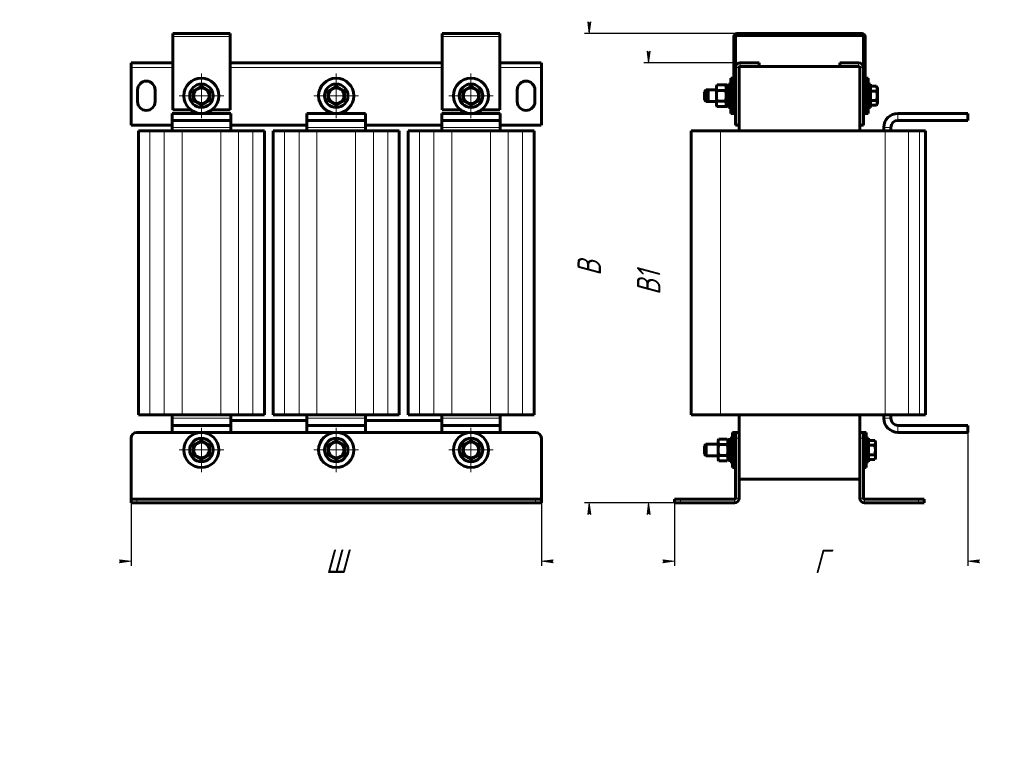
# Model space of a CAD drawing. Header units: millimetres. Extents: x 0 to 420, y 0 to 594.
# Tile 1 of 2: x 0 to 420, y 0 to 310. Entities that reach past the tile are written whole.
import ezdxf

# ---------------------------------------------------------------- set-up
doc = ezdxf.new("R2010")
doc.units = ezdxf.units.MM
for name, pattern in [('K5LT_AXLED', [19.5, 15, -1.5, 1.5, -1.5]), ('K5LT_BASIC', [0]), ('K5LT_THIN', [0])]:
    doc.linetypes.add(name, pattern=pattern)
doc.layers.add('Системный слой', color=7, linetype='Continuous')
doc.styles.add('KDIMTEXTSTYLE', font='GOST_AU.SHX', dxfattribs={"width": 0.96, "oblique": 15, "height": 5})
doc.dimstyles.new('KDIMSTYLE (0.50)', dxfattribs={"dimtxt": 5, "dimasz": 1, "dimexe": 2, "dimexo": 0, "dimgap": 1, "dimtad": 1, "dimlfac": 2, "dimtxsty": 'KDIMTEXTSTYLE', "dimsah": 1, "dimcen": 0, "dimdle": 1, "dimadec": 0, "dimazin": 0, "dimtfac": 0.667, "dimtmove": 0, "dimatfit": 3, "dimfxl": 1, "dimtvp": 1, "dimtolj": 1, "dimtzin": 0, "dimarcsym": 0})

# ---------------------------------------------------------------- blocks, each defined once
blk = doc.blocks.new('U0')
at = {"layer": 'Системный слой', "color": 150, "linetype": 'K5LT_BASIC', "lineweight": 60, "true_color": 0x0080ff}
for p, q in [((65.26, 271.34), (73.01, 271.34)), ((82.01, 271.34), (89.76, 271.34))]:
    blk.add_line(p, q, dxfattribs=at)
blk = doc.blocks.new('U1')
at = {"layer": 'Системный слой', "color": 150, "linetype": 'K5LT_BASIC', "lineweight": 60, "true_color": 0x0080ff}
for p, q in [((65.01, 133.84), (50.01, 133.84)), ((122.51, 133.84), (90.01, 133.84)), ((180.01, 133.84), (147.51, 133.84)), ((220.01, 133.84), (205.01, 133.84))]:
    blk.add_line(p, q, dxfattribs=at)
blk = doc.blocks.new('U2')
at = {"layer": 'Системный слой', "color": 150, "linetype": 'K5LT_BASIC', "lineweight": 60, "true_color": 0x0080ff}
for p, q in [((180.26, 271.34), (188.01, 271.34)), ((197.01, 271.34), (204.76, 271.34))]:
    blk.add_line(p, q, dxfattribs=at)
blk = doc.blocks.new('U3')
at = {"layer": 'Системный слой', "color": 150, "linetype": 'K5LT_BASIC', "lineweight": 60, "true_color": 0x0080ff}
for p, q in [((65.01, 264.84), (47.51, 264.84)), ((122.51, 264.84), (90.01, 264.84)), ((180.01, 264.84), (147.51, 264.84)), ((222.51, 264.84), (205.01, 264.84))]:
    blk.add_line(p, q, dxfattribs=at)
blk = doc.blocks.new('U4')
at = {"layer": 'Системный слой', "color": 150, "linetype": 'K5LT_BASIC', "lineweight": 60, "true_color": 0x0080ff}
for p, q in [((47.51, 291.34), (65.26, 291.34)), ((89.76, 291.34), (180.26, 291.34)), ((204.76, 291.34), (222.51, 291.34))]:
    blk.add_line(p, q, dxfattribs=at)
blk = doc.blocks.new('U5')
at = {"layer": 'Системный слой', "color": 7, "linetype": 'K5LT_THIN', "lineweight": 18}
for p, q in [((65.26, 289.34), (47.51, 289.34)), ((180.26, 289.34), (89.76, 289.34)), ((222.51, 289.34), (204.76, 289.34))]:
    blk.add_line(p, q, dxfattribs=at)
blk = doc.blocks.new('KDIMARROW_01')
at = {"layer": 'Системный слой'}
blk.add_hatch(color=0, dxfattribs=at).paths.add_polyline_path([(0, 0), (-5, 0.66), (-4.5, 0), (-5, -0.66)])
at = {"layer": 'Системный слой', "color": 0, "linetype": 'K5LT_THIN', "lineweight": 18}
for p, q in [((-4.5, 0), (-5, 0.66)), ((-5, 0.66), (0, 0)), ((0, 0), (-5, -0.66)), ((-5, -0.66), (-4.5, 0)), ((0, 0), (-1, 0))]:
    blk.add_line(p, q, dxfattribs=at)
blk = doc.blocks.new('U6')
at = {"layer": 'Системный слой', "color": 30, "linetype": 'K5LT_AXLED', "lineweight": 18, "true_color": 0xff8000}
for q in [(77.51, 135.84), (68.01, 126.34), (87.01, 126.34), (77.51, 116.84)]:
    blk.add_line((77.51, 126.34), q, dxfattribs=at)
blk = doc.blocks.new('U7')
at = {"layer": 'Системный слой', "color": 30, "linetype": 'K5LT_AXLED', "lineweight": 18, "true_color": 0xff8000}
for q in [(77.51, 286.84), (68.01, 277.34), (87.01, 277.34), (77.51, 267.84)]:
    blk.add_line((77.51, 277.34), q, dxfattribs=at)
blk = doc.blocks.new('U8')
at = {"layer": 'Системный слой', "color": 30, "linetype": 'K5LT_AXLED', "lineweight": 18, "true_color": 0xff8000}
for q in [(135.01, 135.84), (125.51, 126.34), (144.51, 126.34), (135.01, 116.84)]:
    blk.add_line((135.01, 126.34), q, dxfattribs=at)
blk = doc.blocks.new('U9')
at = {"layer": 'Системный слой', "color": 30, "linetype": 'K5LT_AXLED', "lineweight": 18, "true_color": 0xff8000}
for q in [(135.01, 286.84), (125.51, 277.34), (144.51, 277.34), (135.01, 267.84)]:
    blk.add_line((135.01, 277.34), q, dxfattribs=at)
blk = doc.blocks.new('U10')
at = {"layer": 'Системный слой', "color": 30, "linetype": 'K5LT_AXLED', "lineweight": 18, "true_color": 0xff8000}
for q in [(192.51, 135.84), (183.01, 126.34), (202.01, 126.34), (192.51, 116.84)]:
    blk.add_line((192.51, 126.34), q, dxfattribs=at)
blk = doc.blocks.new('U11')
at = {"layer": 'Системный слой', "color": 30, "linetype": 'K5LT_AXLED', "lineweight": 18, "true_color": 0xff8000}
for q in [(192.51, 286.84), (183.01, 277.34), (202.01, 277.34), (192.51, 267.84)]:
    blk.add_line((192.51, 277.34), q, dxfattribs=at)
blk = doc.blocks.new('U12')
at = {"layer": 'Системный слой', "color": 150, "linetype": 'K5LT_BASIC', "lineweight": 60, "true_color": 0x0080ff}
for p, q in [((303.37, 277.34), (303.37, 284.84)), ((303.37, 269.84), (303.37, 277.34))]:
    blk.add_line(p, q, dxfattribs=at)
blk = doc.blocks.new('U13')
at = {"layer": 'Системный слой', "color": 150, "linetype": 'K5LT_BASIC', "lineweight": 60, "true_color": 0x0080ff}
for p, q in [((361.12, 126.34), (361.12, 133.84)), ((361.12, 118.84), (361.12, 126.34))]:
    blk.add_line(p, q, dxfattribs=at)
blk = doc.blocks.new('U14')
at = {"layer": 'Системный слой', "color": 150, "linetype": 'K5LT_BASIC', "lineweight": 60, "true_color": 0x0080ff}
for p, q in [((362.87, 277.34), (362.87, 282.34)), ((362.87, 272.34), (362.87, 277.34))]:
    blk.add_line(p, q, dxfattribs=at)
blk = doc.blocks.new('U15')
at = {"layer": 'Системный слой', "color": 150, "linetype": 'K5LT_BASIC', "lineweight": 60, "true_color": 0x0080ff}
for p, q in [((361.87, 277.34), (361.87, 284.84)), ((361.87, 269.84), (361.87, 277.34))]:
    blk.add_line(p, q, dxfattribs=at)
blk = doc.blocks.new('U16')
at = {"layer": 'Системный слой', "color": 150, "linetype": 'K5LT_BASIC', "lineweight": 60, "true_color": 0x0080ff}
for p, q in [((292.87, 279.09), (292.87, 279.84)), ((292.87, 274.84), (292.87, 275.59))]:
    blk.add_line(p, q, dxfattribs=at)
blk = doc.blocks.new('U17')
at = {"layer": 'Системный слой', "color": 150, "linetype": 'K5LT_BASIC', "lineweight": 60, "true_color": 0x0080ff}
for p, q in [((362.12, 126.34), (362.12, 131.34)), ((362.12, 121.34), (362.12, 126.34))]:
    blk.add_line(p, q, dxfattribs=at)
blk = doc.blocks.new('U18')
at = {"layer": 'Системный слой', "color": 150, "linetype": 'K5LT_BASIC', "lineweight": 60, "true_color": 0x0080ff}
for p, q in [((303.12, 131.34), (303.12, 126.34)), ((303.12, 126.34), (303.12, 121.34))]:
    blk.add_line(p, q, dxfattribs=at)
blk = doc.blocks.new('U19')
at = {"layer": 'Системный слой', "color": 150, "linetype": 'K5LT_BASIC', "lineweight": 60, "true_color": 0x0080ff}
for p, q in [((304.12, 126.34), (304.12, 133.84)), ((304.12, 118.84), (304.12, 126.34))]:
    blk.add_line(p, q, dxfattribs=at)
blk = doc.blocks.new('U20')
at = {"layer": 'Системный слой', "color": 150, "linetype": 'K5LT_BASIC', "lineweight": 60, "true_color": 0x0080ff}
for p, q in [((301.91, 272.99), (302.02, 273.27)), ((302.02, 273.27), (302.09, 273.54)), ((301.77, 272.72), (301.91, 272.99))]:
    blk.add_line(p, q, dxfattribs=at)
blk = doc.blocks.new('U21')
at = {"layer": 'Системный слой', "color": 150, "linetype": 'K5LT_BASIC', "lineweight": 60, "true_color": 0x0080ff}
for p, q in [((301.91, 281.69), (301.77, 281.96)), ((302.02, 281.42), (301.91, 281.69)), ((302.09, 281.14), (302.02, 281.42))]:
    blk.add_line(p, q, dxfattribs=at)
blk = doc.blocks.new('U22')
at = {"layer": 'Системный слой', "color": 150, "linetype": 'K5LT_BASIC', "lineweight": 60, "true_color": 0x0080ff}
for p, q in [((302.37, 277.34), (302.37, 282.34)), ((302.37, 272.34), (302.37, 277.34))]:
    blk.add_line(p, q, dxfattribs=at)
blk = doc.blocks.new('U23')
at = {"layer": 'Системный слой', "color": 150, "linetype": 'K5LT_BASIC', "lineweight": 60, "true_color": 0x0080ff}
for p, q in [((306.87, 264.84), (306.87, 262.34)), ((306.87, 141.34), (306.87, 133.84))]:
    blk.add_line(p, q, dxfattribs=at)
blk = doc.blocks.new('U24')
at = {"layer": 'Системный слой', "color": 150, "linetype": 'K5LT_BASIC', "lineweight": 60, "true_color": 0x0080ff}
for p, q in [((358.37, 264.84), (358.37, 262.34)), ((358.37, 141.34), (358.37, 133.84))]:
    blk.add_line(p, q, dxfattribs=at)

msp = doc.modelspace()

# ---------------------------------------------------------------- linework, layer by layer
at = {"layer": 'Системный слой', "color": 150, "linetype": 'K5LT_BASIC', "lineweight": 60, "true_color": 0x0080ff}
for p, q in [((65.2626, 303.8415), (65.2626, 302.5915)), ((65.2626, 303.8415), (89.7626, 303.8415)), ((65.2626, 302.5915), (65.2626, 271.3415)), ((89.7626, 302.5915), (89.7626, 303.8415)), ((89.7626, 271.3415), (89.7626, 302.5915)), ((180.2626, 303.8415), (180.2626, 302.5915)), ((180.2626, 303.8415), (204.7626, 303.8415)), ((180.2626, 302.5915), (180.2626, 271.3415)), ((204.7626, 302.5915), (204.7626, 303.8415)), ((204.7626, 271.3415), (204.7626, 302.5915)), ((304.6244, 271.3415), (304.6244, 302.5915)), ((305.3744, 289.3415), (305.3744, 302.5915)), ((305.8744, 303.8415), (359.3744, 303.8415)), ((305.8744, 303.0915), (359.3744, 303.0915)), ((359.8744, 302.5915), (359.8744, 289.3415)), ((360.6244, 302.5915), (360.6244, 271.3415)), ((47.5126, 289.3415), (47.5126, 291.3415)), ((222.5126, 291.3415), (222.5126, 289.3415)), ((315.3744, 291.3415), (307.3744, 291.3415)), ((315.3744, 289.8415), (307.3744, 289.8415)), ((315.3744, 291.3415), (315.3744, 289.8415)), ((315.3744, 289.8415), (349.8744, 289.8415)), ((357.8744, 291.3415), (349.8744, 291.3415)), ((349.8744, 291.3415), (349.8744, 289.8415)), ((357.8744, 289.8415), (349.8744, 289.8415)), ((47.5126, 264.8415), (47.5126, 289.3415)), ((222.5126, 289.3415), (222.5126, 264.8415)), ((305.3744, 289.3415), (305.3744, 264.8415)), ((306.8744, 289.3415), (306.8744, 264.8415)), ((358.3744, 264.8415), (358.3744, 289.3415)), ((359.8744, 264.8415), (359.8744, 289.3415)), ((297.5317, 281.9603), (297.1744, 281.3415)), ((301.0172, 281.9603), (297.5317, 281.9603)), ((301.3744, 281.3415), (301.0172, 281.9603)), ((301.7672, 281.9603), (301.0172, 281.9603)), ((302.1244, 281.3415), (301.7672, 281.9603)), ((303.3744, 282.3415), (302.3744, 282.3415)), ((304.6244, 284.8415), (303.3744, 284.8415)), ((361.8744, 284.8415), (360.6244, 284.8415)), ((362.8744, 282.3415), (361.8744, 282.3415)), ((50.2626, 274.8415), (50.2626, 279.8415)), ((57.7626, 279.8415), (57.7626, 274.8415)), ((74.0126, 279.3622), (77.5126, 281.3829)), ((74.0126, 275.3207), (74.0126, 279.3622)), ((77.5126, 281.3829), (81.0126, 279.3622)), ((81.0126, 279.3622), (81.0126, 275.3207)), ((131.5126, 279.3622), (135.0126, 281.3829)), ((131.5126, 275.3207), (131.5126, 279.3622)), ((135.0126, 281.3829), (138.5126, 279.3622)), ((138.5126, 279.3622), (138.5126, 275.3207)), ((189.0126, 279.3622), (192.5126, 281.3829)), ((189.0126, 275.3207), (189.0126, 279.3622)), ((192.5126, 281.3829), (196.0126, 279.3622)), ((196.0126, 279.3622), (196.0126, 275.3207)), ((212.2626, 274.8415), (212.2626, 279.8415)), ((219.7626, 279.8415), (219.7626, 274.8415)), ((292.8744, 279.8415), (292.1244, 279.0915)), ((292.1244, 275.5915), (292.1244, 279.0915)), ((293.6244, 279.8415), (292.8744, 279.8415)), ((293.6244, 279.8415), (292.8744, 279.0915)), ((292.8744, 275.5915), (292.8744, 279.0915)), ((297.1744, 279.8415), (293.6244, 279.8415)), ((293.6244, 274.8415), (293.6244, 279.8415)), ((297.1744, 281.3415), (297.1744, 280.8056)), ((297.1744, 280.8056), (297.1744, 277.3415)), ((297.1744, 277.3415), (297.1744, 273.8774)), ((301.0172, 279.6509), (297.5317, 279.6509)), ((301.3744, 281.3415), (301.3744, 280.8056)), ((302.3744, 281.1415), (301.3744, 281.1415)), ((301.3744, 280.8056), (301.3744, 277.3415)), ((301.3744, 277.5319), (302.3744, 277.8959)), ((301.3744, 277.3415), (301.3744, 273.8774)), ((302.1244, 281.3415), (302.1244, 281.1415)), ((362.8744, 281.3829), (365.4608, 281.3829)), ((362.8744, 279.3622), (365.4608, 279.3622)), ((365.4608, 281.3829), (365.8744, 280.6665)), ((365.8744, 274.0165), (365.8744, 280.6665)), ((77.5126, 273.3), (74.0126, 275.3207)), ((81.0126, 275.3207), (77.5126, 273.3)), ((135.0126, 273.3), (131.5126, 275.3207)), ((138.5126, 275.3207), (135.0126, 273.3)), ((192.5126, 273.3), (189.0126, 275.3207)), ((196.0126, 275.3207), (192.5126, 273.3)), ((292.8744, 274.8415), (292.1244, 275.5915)), ((293.6244, 274.8415), (292.8744, 275.5915)), ((293.6244, 274.8415), (292.8744, 274.8415)), ((297.1744, 274.8415), (293.6244, 274.8415)), ((297.1744, 273.8774), (297.1744, 273.3415)), ((297.5317, 272.7227), (297.1744, 273.3415)), ((301.0172, 275.0321), (297.5317, 275.0321)), ((301.3744, 273.3415), (301.0172, 272.7227)), ((301.3744, 276.787), (302.3744, 277.151)), ((301.3744, 273.8774), (301.3744, 273.3415)), ((302.3744, 273.5415), (301.3744, 273.5415)), ((302.1244, 273.3415), (301.7672, 272.7227)), ((302.1244, 273.5415), (302.1244, 273.3415)), ((362.8744, 275.3207), (365.4608, 275.3207)), ((362.8744, 273.3), (365.4608, 273.3)), ((365.4608, 273.3), (365.8744, 274.0165)), ((65.0126, 269.8415), (90.0126, 269.8415)), ((65.0126, 266.8415), (65.0126, 269.8415)), ((90.0126, 266.8415), (90.0126, 269.8415)), ((122.5126, 269.8415), (147.5126, 269.8415)), ((122.5126, 266.8415), (122.5126, 269.8415)), ((147.5126, 266.8415), (147.5126, 269.8415)), ((180.0126, 269.8415), (205.0126, 269.8415)), ((180.0126, 266.8415), (180.0126, 269.8415)), ((205.0126, 266.8415), (205.0126, 269.8415)), ((301.0172, 272.7227), (297.5317, 272.7227)), ((301.7672, 272.7227), (301.0172, 272.7227)), ((303.3744, 272.3415), (302.3744, 272.3415)), ((304.6244, 269.8415), (303.3744, 269.8415)), ((304.6244, 269.8415), (304.6244, 271.3415)), ((305.3744, 271.3415), (304.6244, 271.3415)), ((305.3744, 269.8415), (304.6244, 269.8415)), ((359.8744, 271.3415), (360.6244, 271.3415)), ((360.6244, 269.8415), (359.8744, 269.8415)), ((360.6244, 269.8415), (360.6244, 271.3415)), ((361.8744, 269.8415), (360.6244, 269.8415)), ((362.8744, 272.3415), (361.8744, 272.3415)), ((374.6244, 269.8415), (404.3744, 269.8415)), ((404.3744, 266.8415), (404.3744, 269.8415)), ((65.0126, 266.8415), (90.0126, 266.8415)), ((65.0126, 263.8415), (65.0126, 266.8415)), ((90.0126, 266.8415), (90.0126, 263.8415)), ((122.5126, 266.8415), (147.5126, 266.8415)), ((122.5126, 263.8415), (122.5126, 266.8415)), ((147.5126, 266.8415), (147.5126, 263.8415)), ((180.0126, 266.8415), (205.0126, 266.8415)), ((180.0126, 263.8415), (180.0126, 266.8415)), ((205.0126, 266.8415), (205.0126, 263.8415)), ((305.3744, 264.8415), (306.8744, 264.8415)), ((359.8744, 264.8415), (358.3744, 264.8415)), ((374.6244, 266.8415), (404.3744, 266.8415)), ((50.6376, 141.3415), (50.6376, 262.3415)), ((50.6376, 262.3415), (55.5162, 262.3415)), ((55.5162, 262.3415), (61.6427, 262.3415)), ((61.6427, 262.3415), (69.2641, 262.3415)), ((65.0126, 262.3415), (65.0126, 263.8415)), ((69.2641, 262.3415), (85.7611, 262.3415)), ((85.7611, 262.3415), (93.3824, 262.3415)), ((90.0126, 263.8415), (90.0126, 262.3415)), ((93.3824, 262.3415), (99.509, 262.3415)), ((99.509, 262.3415), (104.3876, 262.3415)), ((104.3876, 141.3415), (104.3876, 262.3415)), ((108.1376, 141.3415), (108.1376, 262.3415)), ((108.1376, 262.3415), (113.0162, 262.3415)), ((113.0162, 262.3415), (119.1427, 262.3415)), ((119.1427, 262.3415), (126.7641, 262.3415)), ((122.5126, 262.3415), (122.5126, 263.8415)), ((126.7641, 262.3415), (143.2611, 262.3415)), ((143.2611, 262.3415), (150.8824, 262.3415)), ((147.5126, 263.8415), (147.5126, 262.3415)), ((150.8824, 262.3415), (157.009, 262.3415)), ((157.009, 262.3415), (161.8876, 262.3415)), ((161.8876, 141.3415), (161.8876, 262.3415)), ((165.6376, 141.3415), (165.6376, 262.3415)), ((165.6376, 262.3415), (170.5162, 262.3415)), ((170.5162, 262.3415), (176.6427, 262.3415)), ((176.6427, 262.3415), (184.2641, 262.3415)), ((180.0126, 262.3415), (180.0126, 263.8415)), ((184.2641, 262.3415), (200.7611, 262.3415)), ((200.7611, 262.3415), (208.3824, 262.3415)), ((205.0126, 263.8415), (205.0126, 262.3415)), ((208.3824, 262.3415), (214.509, 262.3415)), ((214.509, 262.3415), (219.3876, 262.3415)), ((219.3876, 141.3415), (219.3876, 262.3415)), ((286.3744, 141.3415), (286.3744, 262.3415)), ((286.3744, 262.3415), (298.8744, 262.3415)), ((298.8744, 262.3415), (369.1617, 262.3415)), ((368.6244, 262.3415), (368.6244, 263.8415)), ((369.1617, 262.3415), (379.0695, 262.3415)), ((371.6244, 262.3415), (371.6244, 263.8415)), ((379.0695, 262.3415), (383.7822, 262.3415)), ((383.7822, 262.3415), (386.3744, 262.3415)), ((386.3744, 141.3415), (386.3744, 262.3415)), ((50.6376, 141.3415), (55.5162, 141.3415)), ((55.5162, 141.3415), (61.6427, 141.3415)), ((61.6427, 141.3415), (69.2641, 141.3415)), ((65.0126, 139.8415), (65.0126, 141.3415)), ((65.0126, 136.8415), (65.0126, 139.8415)), ((69.2641, 141.3415), (85.7611, 141.3415)), ((85.7611, 141.3415), (93.3824, 141.3415)), ((90.0126, 141.3415), (90.0126, 139.8415)), ((90.0126, 139.8415), (90.0126, 136.8415)), ((90.0126, 138.8415), (122.5126, 138.8415)), ((93.3824, 141.3415), (99.509, 141.3415)), ((99.509, 141.3415), (104.3876, 141.3415)), ((108.1376, 141.3415), (113.0162, 141.3415)), ((113.0162, 141.3415), (119.1427, 141.3415)), ((119.1427, 141.3415), (126.7641, 141.3415)), ((122.5126, 139.8415), (122.5126, 141.3415)), ((122.5126, 136.8415), (122.5126, 139.8415)), ((126.7641, 141.3415), (143.2611, 141.3415)), ((143.2611, 141.3415), (150.8824, 141.3415)), ((147.5126, 141.3415), (147.5126, 139.8415)), ((147.5126, 139.8415), (147.5126, 136.8415)), ((147.5126, 138.8415), (180.0126, 138.8415)), ((150.8824, 141.3415), (157.009, 141.3415)), ((157.009, 141.3415), (161.8876, 141.3415)), ((165.6376, 141.3415), (170.5162, 141.3415)), ((170.5162, 141.3415), (176.6427, 141.3415)), ((176.6427, 141.3415), (184.2641, 141.3415)), ((180.0126, 139.8415), (180.0126, 141.3415)), ((180.0126, 136.8415), (180.0126, 139.8415)), ((184.2641, 141.3415), (200.7611, 141.3415)), ((200.7611, 141.3415), (208.3824, 141.3415)), ((205.0126, 141.3415), (205.0126, 139.8415)), ((205.0126, 139.8415), (205.0126, 136.8415)), ((208.3824, 141.3415), (214.509, 141.3415)), ((214.509, 141.3415), (219.3876, 141.3415)), ((286.3744, 141.3415), (298.8744, 141.3415)), ((298.8744, 141.3415), (369.1617, 141.3415)), ((368.6244, 139.8415), (368.6244, 141.3415)), ((369.1617, 141.3415), (379.0695, 141.3415)), ((371.6244, 139.8415), (371.6244, 141.3415)), ((379.0695, 141.3415), (383.7822, 141.3415)), ((383.7822, 141.3415), (386.3744, 141.3415)), ((90.0126, 136.8415), (65.0126, 136.8415)), ((65.0126, 136.8415), (65.0126, 133.8415)), ((90.0126, 136.8415), (90.0126, 133.8415)), ((147.5126, 136.8415), (122.5126, 136.8415)), ((122.5126, 136.8415), (122.5126, 133.8415)), ((147.5126, 136.8415), (147.5126, 133.8415)), ((205.0126, 136.8415), (180.0126, 136.8415)), ((180.0126, 136.8415), (180.0126, 133.8415)), ((205.0126, 136.8415), (205.0126, 133.8415)), ((404.3744, 136.8415), (374.6244, 136.8415)), ((404.3744, 136.8415), (404.3744, 133.8415)), ((47.5126, 131.3415), (47.5126, 105.8415)), ((90.0126, 133.8415), (65.0126, 133.8415)), ((74.0126, 128.3622), (77.5126, 130.3829)), ((77.5126, 130.3829), (81.0126, 128.3622)), ((147.5126, 133.8415), (122.5126, 133.8415)), ((131.5126, 128.3622), (135.0126, 130.3829)), ((135.0126, 130.3829), (138.5126, 128.3622)), ((205.0126, 133.8415), (180.0126, 133.8415)), ((189.0126, 128.3622), (192.5126, 130.3829)), ((192.5126, 130.3829), (196.0126, 128.3622)), ((222.5126, 105.8415), (222.5126, 131.3415)), ((298.2817, 130.9603), (297.9244, 130.3415)), ((297.9244, 130.3415), (297.9244, 129.8056)), ((301.7672, 130.9603), (298.2817, 130.9603)), ((302.1244, 130.3415), (301.7672, 130.9603)), ((302.1244, 130.3415), (302.1244, 129.8056)), ((303.1244, 131.3415), (304.1244, 131.3415)), ((305.3744, 133.8415), (304.1244, 133.8415)), ((306.8744, 133.8415), (305.3744, 133.8415)), ((305.3744, 131.3415), (305.3744, 133.8415)), ((305.3744, 105.8415), (305.3744, 131.3415)), ((306.8744, 133.8415), (306.8744, 131.3415)), ((306.8744, 105.8415), (306.8744, 131.3415)), ((358.3744, 133.8415), (359.8744, 133.8415)), ((358.3744, 131.3415), (358.3744, 133.8415)), ((358.3744, 131.3415), (358.3744, 105.8415)), ((361.1244, 133.8415), (359.8744, 133.8415)), ((359.8744, 133.8415), (359.8744, 131.3415)), ((359.8744, 131.3415), (359.8744, 105.8415)), ((362.1244, 131.3415), (361.1244, 131.3415)), ((362.1244, 130.3829), (364.7108, 130.3829)), ((364.7108, 130.3829), (365.1244, 129.6665)), ((404.3744, 133.8415), (374.6244, 133.8415)), ((74.0126, 124.3207), (74.0126, 128.3622)), ((81.0126, 128.3622), (81.0126, 124.3207)), ((131.5126, 124.3207), (131.5126, 128.3622)), ((138.5126, 128.3622), (138.5126, 124.3207)), ((189.0126, 124.3207), (189.0126, 128.3622)), ((196.0126, 128.3622), (196.0126, 124.3207)), ((292.8744, 128.8415), (292.1244, 128.0915)), ((292.1244, 124.5915), (292.1244, 128.0915)), ((297.9244, 128.8415), (292.8744, 128.8415)), ((292.8744, 123.8415), (292.8744, 128.8415)), ((297.9244, 129.8056), (297.9244, 126.3415)), ((297.9244, 126.3415), (297.9244, 122.8774)), ((301.7672, 128.6509), (298.2817, 128.6509)), ((302.1244, 130.1415), (303.1244, 130.1415)), ((302.1244, 129.8056), (302.1244, 126.3415)), ((303.1244, 126.8959), (302.1244, 126.5319)), ((302.1244, 126.3415), (302.1244, 122.8774)), ((303.1244, 126.151), (302.1244, 125.787)), ((362.1244, 128.3622), (364.7108, 128.3622)), ((365.1244, 123.0165), (365.1244, 129.6665)), ((77.5126, 122.3), (74.0126, 124.3207)), ((81.0126, 124.3207), (77.5126, 122.3)), ((135.0126, 122.3), (131.5126, 124.3207)), ((138.5126, 124.3207), (135.0126, 122.3)), ((192.5126, 122.3), (189.0126, 124.3207)), ((196.0126, 124.3207), (192.5126, 122.3)), ((292.8744, 123.8415), (292.1244, 124.5915)), ((297.9244, 123.8415), (292.8744, 123.8415)), ((297.9244, 122.8774), (297.9244, 122.3415)), ((298.2817, 121.7227), (297.9244, 122.3415)), ((301.7672, 124.0321), (298.2817, 124.0321)), ((302.1244, 122.3415), (301.7672, 121.7227)), ((302.1244, 122.8774), (302.1244, 122.3415)), ((302.1244, 122.5415), (303.1244, 122.5415)), ((362.1244, 124.3207), (364.7108, 124.3207)), ((362.1244, 122.3), (364.7108, 122.3)), ((364.7108, 122.3), (365.1244, 123.0165)), ((301.7672, 121.7227), (298.2817, 121.7227)), ((303.1244, 121.3415), (304.1244, 121.3415)), ((305.3744, 118.8415), (304.1244, 118.8415)), ((361.1244, 118.8415), (359.8744, 118.8415)), ((362.1244, 121.3415), (361.1244, 121.3415)), ((306.8744, 113.8415), (358.3744, 113.8415)), ((47.5126, 105.8415), (47.5126, 105.3415)), ((47.5126, 103.8415), (47.5126, 105.3415)), ((47.5126, 105.3415), (50.0126, 105.3415)), ((50.0126, 105.3415), (220.0126, 105.3415)), ((220.0126, 105.3415), (222.5126, 105.3415)), ((222.5126, 105.3415), (222.5126, 105.8415)), ((222.5126, 103.8415), (222.5126, 105.3415)), ((279.3744, 105.3415), (281.8744, 105.3415)), ((279.3744, 103.8415), (279.3744, 105.3415)), ((281.8744, 105.3415), (304.8744, 105.3415)), ((360.3744, 105.3415), (383.3744, 105.3415)), ((383.3744, 105.3415), (385.8744, 105.3415)), ((385.8744, 103.8415), (385.8744, 105.3415)), ((47.5126, 103.8415), (50.0126, 103.8415)), ((50.0126, 103.8415), (220.0126, 103.8415)), ((220.0126, 103.8415), (222.5126, 103.8415)), ((279.3744, 103.8415), (281.8744, 103.8415)), ((281.8744, 103.8415), (304.8744, 103.8415)), ((360.3744, 103.8415), (383.3744, 103.8415)), ((383.3744, 103.8415), (385.8744, 103.8415))]:
    msp.add_line(p, q, dxfattribs=at)
at = {"layer": 'Системный слой', "color": 7, "linetype": 'K5LT_THIN', "lineweight": 18}
for p, q in [((89.7626, 302.5915), (65.2626, 302.5915)), ((204.7626, 302.5915), (180.2626, 302.5915)), ((305.3744, 302.5915), (304.6244, 302.5915)), ((305.8744, 303.8415), (305.8744, 303.0915)), ((359.3744, 303.0915), (359.3744, 303.8415)), ((359.8744, 302.5915), (360.6244, 302.5915)), ((307.3744, 291.3415), (307.3744, 289.8415)), ((357.8744, 291.3415), (357.8744, 289.8415)), ((306.8744, 289.3415), (305.3744, 289.3415)), ((359.8744, 289.3415), (358.3744, 289.3415)), ((292.8744, 279.4355), (292.4685, 279.4355)), ((293.2185, 279.4355), (292.8744, 279.4355)), ((293.6244, 279.4355), (293.2185, 279.4355)), ((297.1744, 279.4355), (293.6244, 279.4355)), ((292.8744, 275.2474), (292.4685, 275.2474)), ((293.2185, 275.2474), (292.8744, 275.2474)), ((293.6244, 275.2474), (293.2185, 275.2474)), ((297.1744, 275.2474), (293.6244, 275.2474)), ((374.6244, 269.8415), (374.6244, 266.8415)), ((55.5162, 141.3415), (55.5162, 262.3415)), ((61.6427, 141.3415), (61.6427, 262.3415)), ((65.0126, 263.8415), (90.0126, 263.8415)), ((69.2641, 141.3415), (69.2641, 262.3415)), ((85.7611, 141.3415), (85.7611, 262.3415)), ((93.3824, 141.3415), (93.3824, 262.3415)), ((99.509, 141.3415), (99.509, 262.3415)), ((113.0162, 141.3415), (113.0162, 262.3415)), ((119.1427, 141.3415), (119.1427, 262.3415)), ((122.5126, 263.8415), (147.5126, 263.8415)), ((126.7641, 141.3415), (126.7641, 262.3415)), ((143.2611, 141.3415), (143.2611, 262.3415)), ((150.8824, 141.3415), (150.8824, 262.3415)), ((157.009, 141.3415), (157.009, 262.3415)), ((170.5162, 141.3415), (170.5162, 262.3415)), ((176.6427, 141.3415), (176.6427, 262.3415)), ((180.0126, 263.8415), (205.0126, 263.8415)), ((184.2641, 141.3415), (184.2641, 262.3415)), ((200.7611, 141.3415), (200.7611, 262.3415)), ((208.3824, 141.3415), (208.3824, 262.3415)), ((214.509, 141.3415), (214.509, 262.3415)), ((298.8744, 141.3415), (298.8744, 262.3415)), ((371.6244, 263.8415), (368.6244, 263.8415)), ((369.1617, 141.3415), (369.1617, 262.3415)), ((379.0695, 141.3415), (379.0695, 262.3415)), ((383.7822, 141.3415), (383.7822, 262.3415)), ((90.0126, 139.8415), (65.0126, 139.8415)), ((147.5126, 139.8415), (122.5126, 139.8415)), ((205.0126, 139.8415), (180.0126, 139.8415)), ((371.6244, 139.8415), (368.6244, 139.8415)), ((374.6244, 136.8415), (374.6244, 133.8415)), ((306.8744, 131.3415), (305.3744, 131.3415)), ((358.3744, 131.3415), (359.8744, 131.3415)), ((292.8744, 128.4355), (292.4685, 128.4355)), ((297.9244, 128.4355), (292.8744, 128.4355)), ((292.8744, 124.2474), (292.4685, 124.2474)), ((297.9244, 124.2474), (292.8744, 124.2474)), ((222.5126, 105.8415), (47.5126, 105.8415)), ((50.0126, 103.8415), (50.0126, 105.3415)), ((220.0126, 103.8415), (220.0126, 105.3415)), ((281.8744, 103.8415), (281.8744, 105.3415)), ((304.8744, 103.8415), (304.8744, 105.3415)), ((306.8744, 105.8415), (305.3744, 105.8415)), ((358.3744, 105.8415), (359.8744, 105.8415)), ((360.3744, 105.3415), (360.3744, 103.8415)), ((383.3744, 103.8415), (383.3744, 105.3415))]:
    msp.add_line(p, q, dxfattribs=at)
at = {"layer": 'Системный слой', "color": 150, "linetype": 'K5LT_BASIC', "lineweight": 60, "true_color": 0x0080ff}
for centre, radius in [((77.5126, 277.3415), 7.5), ((77.5126, 277.3415), 5), ((135.0126, 277.3415), 7.5), ((135.0126, 277.3415), 5), ((192.5126, 277.3415), 7.5), ((192.5126, 277.3415), 5), ((77.5126, 277.3415), 3.325), ((135.0126, 277.3415), 3.325), ((192.5126, 277.3415), 3.325), ((77.5126, 126.3415), 7.5), ((77.5126, 126.3415), 5), ((135.0126, 126.3415), 7.5), ((135.0126, 126.3415), 5), ((192.5126, 126.3415), 7.5), ((192.5126, 126.3415), 5), ((77.5126, 126.3415), 3.325), ((135.0126, 126.3415), 3.325), ((192.5126, 126.3415), 3.325)]:
    msp.add_circle(centre, radius, dxfattribs=at)
for centre, radius, start, end in [((305.8744, 302.5915), 1.25, 90, 180), ((305.8744, 302.5915), 0.5, 90, 180), ((359.3744, 302.5915), 1.25, 0, 90), ((359.3744, 302.5915), 0.5, 0, 90), ((307.3744, 289.3415), 2, 90, 180), ((307.3744, 289.3415), 0.5, 90, 180), ((357.8744, 289.3415), 2, 0, 90), ((357.8744, 289.3415), 0.5, 0, 90), ((54.0126, 279.8415), 3.75, 0, 180), ((216.0126, 279.8415), 3.75, 0, 180), ((54.0126, 274.8415), 3.75, 180, 0), ((216.0126, 274.8415), 3.75, 180, 0), ((374.6244, 263.8415), 6, 90, 180), ((374.6244, 263.8415), 3, 90, 180), ((374.6244, 139.8415), 6, 180, 270), ((374.6244, 139.8415), 3, 180, 270), ((50.0126, 131.3415), 2.5, 90, 180), ((220.0126, 131.3415), 2.5, 0, 90), ((304.8744, 105.8415), 0.5, 270, 0), ((304.8744, 105.8415), 2, 270, 0), ((360.3744, 105.8415), 2, 180, 270), ((360.3744, 105.8415), 0.5, 180, 270)]:
    msp.add_arc(centre, radius, start, end, dxfattribs=at)
for points, knots in [([(297.5317, 281.9603), (297.4842, 281.8779), (297.3914, 281.7033), (297.2925, 281.4659), (297.2272, 281.2481), (297.1903, 281.0633), (297.1762, 280.915), (297.1744, 280.8301), (297.1744, 280.8056)], [0, 0, 0, 0, 1.97363156, 4.15995945, 5.5817399, 7.04511177, 8.43464385, 9, 9, 9, 9]), ([(301.3744, 280.8056), (301.3744, 280.8764), (301.366, 281.0131), (301.3289, 281.2214), (301.2749, 281.4073), (301.1799, 281.6569), (301.0905, 281.8332), (301.0172, 281.9603)], [0, 0, 0, 0, 1.44740223, 2.79972062, 4.28007379, 5.29108611, 8, 8, 8, 8]), ([(297.1744, 280.8056), (297.1744, 280.7348), (297.1829, 280.598), (297.22, 280.3897), (297.2739, 280.2039), (297.369, 279.9543), (297.4583, 279.778), (297.5317, 279.6509)], [0, 0, 0, 0, 1.44740223, 2.79972062, 4.28007379, 5.29108611, 8, 8, 8, 8]), ([(297.5317, 279.6509), (297.5176, 279.602), (297.4817, 279.4746), (297.4169, 279.2284), (297.3375, 278.8855), (297.2708, 278.5264), (297.2243, 278.1919), (297.2005, 277.9563), (297.187, 277.7674), (297.1798, 277.6254), (297.1754, 277.4833), (297.1744, 277.3887), (297.1744, 277.3415)], [0, 0, 0, 0, 1.43286195, 3.72544107, 7.16430976, 11.33828068, 14.00371051, 16.66914034, 18.00185526, 19.33457017, 20.66728509, 22, 22, 22, 22]), ([(297.1744, 277.3415), (297.1744, 277.277), (297.1762, 277.1479), (297.1844, 276.9539), (297.1978, 276.7605), (297.2211, 276.5191), (297.2595, 276.2301), (297.3275, 275.8441), (297.4177, 275.4443), (297.4953, 275.1582), (297.5317, 275.0321)], [0, 0, 0, 0, 1.81846407, 3.63692813, 5.4553922, 7.27385627, 10.46569137, 13.65752648, 18.30421618, 22, 22, 22, 22]), ([(301.0172, 279.6509), (301.0647, 279.7332), (301.1575, 279.9078), (301.2564, 280.1452), (301.3217, 280.363), (301.3586, 280.5478), (301.3726, 280.6961), (301.3744, 280.781), (301.3744, 280.8056)], [0, 0, 0, 0, 1.97363156, 4.15995945, 5.5817399, 7.04511177, 8.43464385, 9, 9, 9, 9]), ([(301.3744, 277.3415), (301.3744, 277.4059), (301.3726, 277.535), (301.3645, 277.729), (301.3511, 277.9224), (301.3278, 278.1639), (301.2894, 278.4528), (301.2213, 278.8388), (301.1311, 279.2386), (301.0536, 279.5247), (301.0172, 279.6509)], [0, 0, 0, 0, 1.81846407, 3.63692813, 5.4553922, 7.27385627, 10.46569137, 13.65752648, 18.30421618, 22, 22, 22, 22]), ([(301.0172, 275.0321), (301.0313, 275.081), (301.0672, 275.2084), (301.1319, 275.4545), (301.2114, 275.7974), (301.2781, 276.1565), (301.3246, 276.491), (301.3484, 276.7266), (301.3618, 276.9155), (301.3691, 277.0575), (301.3735, 277.1997), (301.3744, 277.2943), (301.3744, 277.3415)], [0, 0, 0, 0, 1.43286195, 3.72544107, 7.16430976, 11.33828068, 14.00371051, 16.66914034, 18.00185526, 19.33457017, 20.66728509, 22, 22, 22, 22]), ([(365.4608, 279.3622), (365.5353, 279.4912), (365.6197, 279.6616), (365.6982, 279.8847), (365.7342, 280.0175), (365.7592, 280.1523), (365.7721, 280.2768), (365.7747, 280.3976), (365.7673, 280.5307), (365.7458, 280.6769), (365.7018, 280.8537), (365.617, 281.0902), (365.5254, 281.271), (365.4608, 281.3829)], [0, 0, 0, 0, 2.75035614, 3.58804376, 4.63730758, 5.49284922, 6.35907939, 7.18800081, 7.96430825, 9.0854941, 10.18771443, 11.61111218, 14, 14, 14, 14]), ([(365.4608, 275.3207), (365.488, 275.4149), (365.5538, 275.6555), (365.6547, 276.0927), (365.7253, 276.5327), (365.7566, 276.8723), (365.7675, 277.0614), (365.7717, 277.1839), (365.7733, 277.2866), (365.7736, 277.3971), (365.771, 277.5357), (365.7634, 277.7021), (365.7461, 277.9411), (365.7057, 278.2872), (365.6339, 278.6814), (365.5472, 279.0509), (365.4906, 279.2588), (365.4608, 279.3622)], [0, 0, 0, 0, 3.15229629, 8.02402693, 14.43035773, 17.47429983, 18.99627089, 20.51824194, 21.40985484, 22.30146773, 24.08469353, 25.86791932, 27.65114512, 31.79250392, 37.07252473, 40.53626237, 44, 44, 44, 44]), ([(297.5317, 275.0321), (297.4842, 274.9497), (297.3914, 274.7751), (297.2925, 274.5377), (297.2272, 274.3199), (297.1903, 274.1351), (297.1762, 273.9868), (297.1744, 273.9019), (297.1744, 273.8774)], [0, 0, 0, 0, 1.97363156, 4.15995945, 5.5817399, 7.04511177, 8.43464385, 9, 9, 9, 9]), ([(297.1744, 273.8774), (297.1744, 273.8066), (297.1829, 273.6698), (297.22, 273.4615), (297.2739, 273.2757), (297.369, 273.0261), (297.4583, 272.8498), (297.5317, 272.7227)], [0, 0, 0, 0, 1.44740223, 2.79972062, 4.28007379, 5.29108611, 8, 8, 8, 8]), ([(301.3744, 273.8774), (301.3744, 273.9482), (301.366, 274.0849), (301.3289, 274.2932), (301.2749, 274.4791), (301.1799, 274.7287), (301.0905, 274.905), (301.0172, 275.0321)], [0, 0, 0, 0, 1.44740223, 2.79972062, 4.28007379, 5.29108611, 8, 8, 8, 8]), ([(301.0172, 272.7227), (301.0647, 272.805), (301.1575, 272.9796), (301.2564, 273.217), (301.3217, 273.4348), (301.3586, 273.6196), (301.3726, 273.7679), (301.3744, 273.8528), (301.3744, 273.8774)], [0, 0, 0, 0, 1.97363156, 4.15995945, 5.5817399, 7.04511177, 8.43464385, 9, 9, 9, 9]), ([(365.4608, 273.3), (365.5353, 273.4291), (365.6197, 273.5994), (365.6982, 273.8225), (365.7342, 273.9553), (365.7592, 274.0901), (365.7721, 274.2146), (365.7747, 274.3354), (365.7673, 274.4686), (365.7458, 274.6147), (365.7018, 274.7915), (365.617, 275.028), (365.5254, 275.2088), (365.4608, 275.3207)], [0, 0, 0, 0, 2.75035614, 3.58804376, 4.63730758, 5.49284922, 6.35907939, 7.18800081, 7.96430825, 9.0854941, 10.18771443, 11.61111218, 14, 14, 14, 14]), ([(298.2817, 130.9603), (298.2342, 130.8779), (298.1414, 130.7033), (298.0425, 130.4659), (297.9772, 130.2481), (297.9403, 130.0633), (297.9262, 129.915), (297.9244, 129.8301), (297.9244, 129.8056)], [0, 0, 0, 0, 1.97363156, 4.15995945, 5.5817399, 7.04511177, 8.43464385, 9, 9, 9, 9]), ([(302.1244, 129.8056), (302.1244, 129.8764), (302.116, 130.0131), (302.0789, 130.2214), (302.0249, 130.4073), (301.9299, 130.6569), (301.8405, 130.8332), (301.7672, 130.9603)], [0, 0, 0, 0, 1.44740223, 2.79972062, 4.28007379, 5.29108611, 8, 8, 8, 8]), ([(364.7108, 128.3622), (364.7853, 128.4912), (364.8697, 128.6616), (364.9482, 128.8847), (364.9842, 129.0175), (365.0092, 129.1523), (365.0221, 129.2768), (365.0247, 129.3976), (365.0173, 129.5307), (364.9958, 129.6769), (364.9518, 129.8537), (364.867, 130.0902), (364.7754, 130.271), (364.7108, 130.3829)], [0, 0, 0, 0, 2.75035614, 3.58804376, 4.63730758, 5.49284922, 6.35907939, 7.18800081, 7.96430825, 9.0854941, 10.18771443, 11.61111218, 14, 14, 14, 14]), ([(297.9244, 129.8056), (297.9244, 129.7348), (297.9329, 129.598), (297.97, 129.3897), (298.0239, 129.2039), (298.119, 128.9543), (298.2083, 128.778), (298.2817, 128.6509)], [0, 0, 0, 0, 1.44740223, 2.79972062, 4.28007379, 5.29108611, 8, 8, 8, 8]), ([(298.2817, 128.6509), (298.2676, 128.602), (298.2317, 128.4746), (298.1669, 128.2284), (298.0875, 127.8855), (298.0208, 127.5264), (297.9743, 127.1919), (297.9505, 126.9563), (297.937, 126.7674), (297.9298, 126.6254), (297.9254, 126.4833), (297.9244, 126.3887), (297.9244, 126.3415)], [0, 0, 0, 0, 1.43286195, 3.72544107, 7.16430976, 11.33828068, 14.00371051, 16.66914034, 18.00185526, 19.33457017, 20.66728509, 22, 22, 22, 22]), ([(297.9244, 126.3415), (297.9244, 126.277), (297.9262, 126.1479), (297.9344, 125.9539), (297.9478, 125.7605), (297.9711, 125.5191), (298.0095, 125.2301), (298.0775, 124.8441), (298.1677, 124.4443), (298.2453, 124.1582), (298.2817, 124.0321)], [0, 0, 0, 0, 1.81846407, 3.63692813, 5.4553922, 7.27385627, 10.46569137, 13.65752648, 18.30421618, 22, 22, 22, 22]), ([(301.7672, 128.6509), (301.8147, 128.7332), (301.9075, 128.9078), (302.0064, 129.1452), (302.0717, 129.363), (302.1086, 129.5478), (302.1226, 129.6961), (302.1244, 129.781), (302.1244, 129.8056)], [0, 0, 0, 0, 1.97363156, 4.15995945, 5.5817399, 7.04511177, 8.43464385, 9, 9, 9, 9]), ([(302.1244, 126.3415), (302.1244, 126.4059), (302.1226, 126.535), (302.1145, 126.729), (302.1011, 126.9224), (302.0778, 127.1639), (302.0394, 127.4528), (301.9713, 127.8388), (301.8811, 128.2386), (301.8036, 128.5247), (301.7672, 128.6509)], [0, 0, 0, 0, 1.81846407, 3.63692813, 5.4553922, 7.27385627, 10.46569137, 13.65752648, 18.30421618, 22, 22, 22, 22]), ([(301.7672, 124.0321), (301.7813, 124.081), (301.8172, 124.2084), (301.8819, 124.4545), (301.9614, 124.7974), (302.0281, 125.1565), (302.0746, 125.491), (302.0984, 125.7266), (302.1118, 125.9155), (302.1191, 126.0575), (302.1235, 126.1997), (302.1244, 126.2943), (302.1244, 126.3415)], [0, 0, 0, 0, 1.43286195, 3.72544107, 7.16430976, 11.33828068, 14.00371051, 16.66914034, 18.00185526, 19.33457017, 20.66728509, 22, 22, 22, 22]), ([(364.7108, 124.3207), (364.738, 124.4149), (364.8038, 124.6555), (364.9047, 125.0927), (364.9753, 125.5327), (365.0066, 125.8723), (365.0175, 126.0614), (365.0217, 126.1839), (365.0233, 126.2866), (365.0236, 126.3971), (365.021, 126.5357), (365.0134, 126.7021), (364.9961, 126.9411), (364.9557, 127.2872), (364.8839, 127.6814), (364.7972, 128.0509), (364.7406, 128.2588), (364.7108, 128.3622)], [0, 0, 0, 0, 3.15229629, 8.02402693, 14.43035773, 17.47429983, 18.99627089, 20.51824194, 21.40985484, 22.30146773, 24.08469353, 25.86791932, 27.65114512, 31.79250392, 37.07252473, 40.53626237, 44, 44, 44, 44]), ([(298.2817, 124.0321), (298.2342, 123.9497), (298.1414, 123.7751), (298.0425, 123.5377), (297.9772, 123.3199), (297.9403, 123.1351), (297.9262, 122.9868), (297.9244, 122.9019), (297.9244, 122.8774)], [0, 0, 0, 0, 1.97363156, 4.15995945, 5.5817399, 7.04511177, 8.43464385, 9, 9, 9, 9]), ([(297.9244, 122.8774), (297.9244, 122.8066), (297.9329, 122.6698), (297.97, 122.4615), (298.0239, 122.2757), (298.119, 122.0261), (298.2083, 121.8498), (298.2817, 121.7227)], [0, 0, 0, 0, 1.44740223, 2.79972062, 4.28007379, 5.29108611, 8, 8, 8, 8]), ([(302.1244, 122.8774), (302.1244, 122.9482), (302.116, 123.0849), (302.0789, 123.2932), (302.0249, 123.4791), (301.9299, 123.7287), (301.8405, 123.905), (301.7672, 124.0321)], [0, 0, 0, 0, 1.44740223, 2.79972062, 4.28007379, 5.29108611, 8, 8, 8, 8]), ([(301.7672, 121.7227), (301.8147, 121.805), (301.9075, 121.9796), (302.0064, 122.217), (302.0717, 122.4348), (302.1086, 122.6196), (302.1226, 122.7679), (302.1244, 122.8528), (302.1244, 122.8774)], [0, 0, 0, 0, 1.97363156, 4.15995945, 5.5817399, 7.04511177, 8.43464385, 9, 9, 9, 9]), ([(364.7108, 122.3), (364.7853, 122.4291), (364.8697, 122.5994), (364.9482, 122.8225), (364.9842, 122.9553), (365.0092, 123.0901), (365.0221, 123.2146), (365.0247, 123.3354), (365.0173, 123.4686), (364.9958, 123.6147), (364.9518, 123.7915), (364.867, 124.028), (364.7754, 124.2088), (364.7108, 124.3207)], [0, 0, 0, 0, 2.75035614, 3.58804376, 4.63730758, 5.49284922, 6.35907939, 7.18800081, 7.96430825, 9.0854941, 10.18771443, 11.61111218, 14, 14, 14, 14])]:
    msp.add_open_spline(points, degree=3, knots=knots, dxfattribs=at)

# ---------------------------------------------------------------- block references
at = {"layer": 'Системный слой'}
for name in ['U4', 'U5', 'U7', 'U9', 'U11', 'U21', 'U22', 'U12', 'U15', 'U14', 'U16', 'U20', 'U0', 'U2', 'U3', 'U23', 'U24', 'U6', 'U8', 'U10', 'U1', 'U18', 'U19', 'U13', 'U17']:
    msp.add_blockref(name, (0, 0), dxfattribs=at)

# ---------------------------------------------------------------- dimensions: what is measured, and where the dimension line sits
at = {"layer": 'Системный слой', "color": 7}
for base, p1, location, text in [((242.9459, 103.8415), (305.8744, 303.8415), (242.9459, 203.8415), '\\H10.0;\\W0.965;\\Q15;\\H10.0;\\W0.965;\\Q15;\\Q15;В'), ((268.2924, 103.8415), (313.6244, 291.3415), (268.2924, 197.5915), '\\H10.0;\\W0.965;\\Q15;\\H10.0;\\W0.965;\\Q15;\\Q15;В1')]:
    msp.add_linear_dim(base=base, p1=p1, p2=(279.3744, 103.8415), angle=90, location=location, text=text, dimstyle='KDIMSTYLE (0.50)', override={"dimexo": 0, "dimblk1": 'KDIMARROW_01', "dimblk2": 'KDIMARROW_01', "dimse1": 0, "dimse2": 0, "dimclrt": 7, "dimtolj": 1}, dxfattribs=at).render()
for base, p1, p2, location, text in [((279.3744, 78.8915), (404.3744, 133.8415), (279.3744, 103.8415), (341.8744, 78.8915), '\\H10.0;\\W0.965;\\Q15;\\H10.0;\\W0.965;\\Q15;\\Q15;Г'), ((47.5126, 78.8915), (222.5126, 103.8415), (47.5126, 103.8415), (135.0126, 78.8915), '\\H10.0;\\W0.965;\\Q15;\\H10.0;\\W0.965;\\Q15;\\Q15;Ш')]:
    msp.add_linear_dim(base=base, p1=p1, p2=p2, location=location, text=text, dimstyle='KDIMSTYLE (0.50)', override={"dimexo": 0, "dimblk1": 'KDIMARROW_01', "dimblk2": 'KDIMARROW_01', "dimse1": 0, "dimse2": 0, "dimclrt": 7, "dimtolj": 1}, dxfattribs=at).render()

doc.saveas('drawing.dxf')
